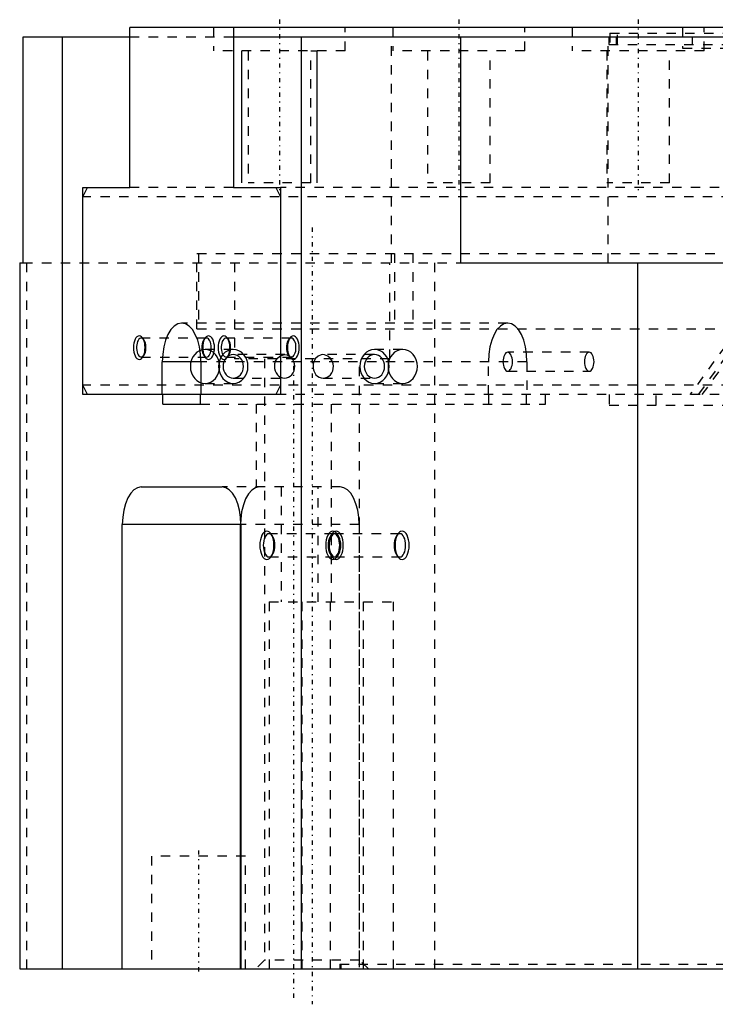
# Model space of a CAD drawing. Extents: x -109 to 109, y -4 to 101.
# Tile 1 of 2: x -109 to -35, y -4 to 101. Entities that reach past the tile are written whole.
import ezdxf

# ---------------------------------------------------------------- set-up
doc = ezdxf.new("R2010")
doc.units = 0
doc.linetypes.add('CENTER', pattern=[1.5, 0.45, -0.5, 0.05, -0.5])
doc.linetypes.add('DASHED', pattern=[2, 1, -1])
for name, color, linetype in [('AM_0', 7, 'CONTINUOUS'), ('AM_2', 5, 'CONTINUOUS'), ('AM_3', 6, 'DASHED'), ('AM_5', 3, 'CONTINUOUS'), ('AM_7', 4, 'CENTER')]:
    doc.layers.add(name, color=color, linetype=linetype)

msp = doc.modelspace()

# ---------------------------------------------------------------- linework, layer by layer
at = {"layer": 'AM_0'}
for p, q in [((-27.58, 100), (-97.3, 100)), ((-97.3, 83), (-97.3, 100)), ((-86.3, 100), (-86.3, 83)), ((-108.63, 99), (-97.3, 99)), ((-108.63, 75), (-108.63, 99)), ((-104.5, 99), (-104.5, 0)), ((-97.3, 83), (-97.3, 99)), ((-86.3, 99), (86.3, 99)), ((-86.3, 99), (-86.3, 83)), ((-79.1, 99), (-79.1, 0)), ((-62.13, 75), (-62.13, 99)), ((-102.3, 82), (-101.8, 83)), ((-102.3, 61), (-102.3, 83)), ((-102.3, 83), (-97.3, 83)), ((-101.8, 83), (-97.3, 83)), ((-86.3, 83), (-81.8, 83)), ((-86.3, 83), (-81.3, 83)), ((-81.8, 83), (-81.3, 82)), ((-81.3, 83), (-81.3, 61)), ((-102.3, 62), (-102.3, 82)), ((-81.3, 82), (-81.3, 62)), ((-109, 75), (-109, 0)), ((-109, 75), (-108.63, 75)), ((-62.13, 75), (62.13, 75)), ((-43.37, 75), (-43.37, 0)), ((-93.85, 61), (-93.85, 64.5)), ((-89.75, 64.5), (-89.75, 61)), ((-101.8, 61), (-102.3, 62)), ((-81.3, 62), (-81.8, 61)), ((-81.3, 61), (-102.3, 61)), ((-93.85, 61), (-101.8, 61)), ((-93.8, 60), (-93.8, 61)), ((-89.8, 60), (-89.8, 61)), ((-81.8, 61), (-89.75, 61)), ((-93.8, 60), (-89.8, 60)), ((-96.1, 51.2), (-87.5, 51.2)), ((-98.1, 0), (-98.1, 47.2)), ((-85.52, 47.78), (-85.54, 47.2)), ((-85.54, 0), (-85.54, 47.2)), ((-85.5, 47.2), (-85.5, 0)), ((-109, 0), (109, 0))]:
    msp.add_line(p, q, dxfattribs=at)
for points in [[(-89.75, 64.5), (-89.79, 65.3), (-89.9, 66.07), (-90.09, 66.78), (-90.35, 67.4), (-90.66, 67.91), (-91.01, 68.29), (-91.4, 68.52), (-91.8, 68.6), (-92.2, 68.52), (-92.58, 68.29), (-92.94, 67.91), (-93.25, 67.4), (-93.5, 66.78), (-93.69, 66.07), (-93.81, 65.3), (-93.85, 64.5)], [(-95.87, 66.9), (-95.96, 66.97), (-96.05, 67), (-96.15, 67), (-96.25, 66.96), (-96.33, 66.88), (-96.41, 66.77), (-96.48, 66.63), (-96.53, 66.47), (-96.57, 66.29), (-96.59, 66.1), (-96.59, 65.9), (-96.57, 65.71), (-96.53, 65.53), (-96.48, 65.37), (-96.41, 65.23), (-96.33, 65.12), (-96.25, 65.04), (-96.15, 65), (-96.05, 65), (-95.96, 65.03), (-95.87, 65.1)], [(-86.87, 66.9), (-86.96, 66.97), (-87.05, 67), (-87.15, 67), (-87.25, 66.96), (-87.33, 66.88), (-87.41, 66.77), (-87.48, 66.63), (-87.53, 66.47), (-87.57, 66.29), (-87.59, 66.1), (-87.59, 65.9), (-87.57, 65.71), (-87.53, 65.53), (-87.48, 65.37), (-87.41, 65.23), (-87.33, 65.12), (-87.25, 65.04), (-87.15, 65), (-87.05, 65), (-86.96, 65.03), (-86.87, 65.1)], [(-96.1, 51.2), (-96.49, 51.12), (-96.86, 50.9), (-97.21, 50.53), (-97.51, 50.03), (-97.76, 49.42), (-97.95, 48.73), (-98.06, 47.98), (-98.1, 47.2)], [(-85.5, 47.2), (-85.54, 47.98), (-85.65, 48.73), (-85.84, 49.42), (-86.08, 50.03), (-86.39, 50.53), (-86.73, 50.9), (-87.11, 51.12), (-87.5, 51.2)]]:
    msp.add_lwpolyline(points, dxfattribs=at)
for points in [[(-96.3, 64.75), (-96.18, 64.77), (-96.06, 64.85), (-95.95, 64.96), (-95.86, 65.12), (-95.78, 65.31), (-95.72, 65.52), (-95.69, 65.76), (-95.67, 66), (-95.69, 66.24), (-95.72, 66.48), (-95.78, 66.69), (-95.86, 66.88), (-95.95, 67.04), (-96.06, 67.15), (-96.18, 67.23), (-96.3, 67.25), (-96.42, 67.23), (-96.54, 67.15), (-96.65, 67.04), (-96.74, 66.88), (-96.82, 66.69), (-96.88, 66.48), (-96.91, 66.24), (-96.92, 66), (-96.91, 65.76), (-96.88, 65.52), (-96.82, 65.31), (-96.74, 65.12), (-96.65, 64.96), (-96.54, 64.85), (-96.42, 64.77)], [(-87.3, 64.75), (-87.18, 64.77), (-87.06, 64.85), (-86.95, 64.96), (-86.86, 65.12), (-86.78, 65.31), (-86.72, 65.52), (-86.69, 65.76), (-86.67, 66), (-86.69, 66.24), (-86.72, 66.48), (-86.78, 66.69), (-86.86, 66.88), (-86.95, 67.04), (-87.06, 67.15), (-87.18, 67.23), (-87.3, 67.25), (-87.42, 67.23), (-87.54, 67.15), (-87.65, 67.04), (-87.74, 66.88), (-87.82, 66.69), (-87.88, 66.48), (-87.91, 66.24), (-87.92, 66), (-87.91, 65.76), (-87.88, 65.52), (-87.82, 65.31), (-87.74, 65.12), (-87.65, 64.96), (-87.54, 64.85), (-87.42, 64.77)]]:
    msp.add_lwpolyline(points, close=True, dxfattribs=at)
at = {"layer": 'AM_2'}
for p, q in [((-89.75, 64.5), (-93.85, 64.5)), ((-85.54, 47.2), (-98.1, 47.2))]:
    msp.add_line(p, q, dxfattribs=at)
at = {"layer": 'AM_3'}
for p, q in [((-88.41, 100), (-88.41, 97.5)), ((-74.41, 97.5), (-74.41, 100)), ((-69.35, 100), (-69.35, 97.5)), ((-55.35, 97.5), (-55.35, 100)), ((-50.3, 100), (-50.3, 97.5)), ((-46.3, 99.4), (-46.3, 98.2)), ((-46.3, 99.4), (-27.58, 99.4)), ((-45.5, 98.2), (-45.5, 99.4)), ((-38.58, 100), (-38.58, 97.8)), ((-36.3, 97.5), (-36.3, 100)), ((-97.3, 99), (-86.3, 99)), ((-69.49, 75), (-69.49, 99)), ((-46.49, 75), (-46.49, 99)), ((-46.41, 99), (-46.41, 98.2)), ((-45.61, 98.2), (-45.61, 99)), ((-37.54, 98.2), (-37.54, 99)), ((-74.41, 97.5), (-88.41, 97.5)), ((-84.73, 97.5), (-84.73, 83.5)), ((-78.08, 83.5), (-78.08, 97.5)), ((-55.35, 97.5), (-69.35, 97.5)), ((-65.68, 97.5), (-65.68, 83.5)), ((-59.03, 83.5), (-59.03, 97.5)), ((-36.3, 97.5), (-50.3, 97.5)), ((-46.62, 97.5), (-46.62, 83.5)), ((-46.41, 98.2), (46.41, 98.2)), ((-39.98, 83.5), (-39.98, 97.5)), ((-38.58, 97.8), (-1.43, 97.8)), ((-10.43, 97.47), (-36.93, 61)), ((-11.73, 96.87), (-37.8, 61)), ((-36.5, 61), (-10.43, 96.87)), ((-86.3, 83), (-97.3, 83)), ((-86.3, 83), (-97.3, 83)), ((-78.08, 83.5), (-84.73, 83.5)), ((81.3, 83), (-81.3, 83)), ((-59.03, 83.5), (-65.68, 83.5)), ((-39.98, 83.5), (-46.62, 83.5)), ((-11.43, 82), (-102.3, 82)), ((-90.17, 76), (-11.43, 76)), ((-90.17, 68), (-90.17, 76)), ((-90.02, 76), (-90.02, 68)), ((-69.17, 76), (-69.17, 68)), ((-67.22, 76), (-67.22, 68)), ((-108.63, 75), (-62.13, 75)), ((-108.29, 75), (-108.29, 0)), ((-86.19, 75), (-86.19, 64.8)), ((-69.69, 64.8), (-69.69, 75)), ((-64.92, 75), (-64.92, 0)), ((-57.16, 68.6), (-91.8, 68.6)), ((-90.17, 68), (-11.43, 68)), ((-89.15, 67.01), (-96.09, 67.01)), ((-95.8, 66.82), (-95.94, 67.02)), ((-89.3, 67.02), (-89.44, 66.82)), ((-80.15, 67.01), (-87.09, 67.01)), ((-86.8, 66.82), (-86.94, 67.02)), ((-80.3, 67.02), (-80.44, 66.82)), ((-96.09, 64.99), (-89.15, 64.99)), ((-95.94, 64.98), (-95.8, 65.18)), ((-89.44, 65.18), (-89.3, 64.98)), ((-86.31, 65.8), (-89.31, 65.8)), ((-87.09, 64.99), (-80.15, 64.99)), ((-86.94, 64.98), (-86.8, 65.18)), ((-80.83, 65.25), (-86.31, 65.25)), ((-80.44, 65.18), (-80.3, 64.98)), ((-71.31, 65.25), (-76.79, 65.25)), ((-68.31, 65.8), (-71.31, 65.8)), ((-48.5, 65.51), (-57.16, 65.51)), ((-55.11, 64.5), (-89.75, 64.5)), ((-69.69, 64.8), (-86.19, 64.8)), ((-83, 64.8), (-83, 0.95)), ((-72.89, 0.95), (-72.89, 64.8)), ((-59.21, 61), (-59.21, 64.5)), ((-55.11, 64.5), (-55.11, 61)), ((-86.31, 62.75), (-80.86, 62.75)), ((-76.76, 62.75), (-71.31, 62.75)), ((-57.16, 63.49), (-48.5, 63.49)), ((-11.43, 62), (-102.3, 62)), ((-89.31, 62.2), (-86.31, 62.2)), ((-71.31, 62.2), (-68.31, 62.2)), ((81.3, 61), (-81.3, 61)), ((-59.16, 60), (-59.16, 61)), ((-55.16, 60), (-55.16, 61)), ((-53.16, 60), (-53.16, 61)), ((-46.37, 61), (-46.37, 59.9)), ((-41.37, 59.9), (-41.37, 61)), ((-89.8, 60), (-53.16, 60)), ((-83.89, 60), (-83.89, 51.2)), ((-75.89, 39), (-75.89, 60)), ((-46.37, 59.9), (46.37, 59.9)), ((-74.94, 51.2), (-87.5, 51.2)), ((-81.21, 51.2), (-81.21, 39)), ((-77.28, 39), (-77.28, 51.2)), ((-72.94, 47.2), (-85.5, 47.2)), ((-72.94, 47.2), (-72.94, 0)), ((-75.61, 46.23), (-82.51, 46.23)), ((-82.15, 46), (-82.31, 46.22)), ((-75.81, 46.22), (-75.97, 46)), ((-68.61, 46.23), (-75.51, 46.23)), ((-75.15, 46), (-75.31, 46.22)), ((-68.81, 46.22), (-68.97, 46)), ((-82.31, 43.78), (-82.15, 44)), ((-75.97, 44), (-75.81, 43.78)), ((-75.31, 43.78), (-75.15, 44)), ((-68.97, 44), (-68.81, 43.78)), ((-82.51, 43.77), (-75.61, 43.77)), ((-75.51, 43.77), (-68.61, 43.77)), ((-82.49, 39), (-82.49, 0)), ((-82.49, 39), (-69.28, 39)), ((-79.03, 39), (-79.03, 0)), ((-75.99, 0), (-75.99, 39)), ((-72.53, 39), (-72.53, 0)), ((-69.28, 0), (-69.28, 39)), ((-95, 12), (-95, 0)), ((-85, 12), (-95, 12)), ((-85, 0), (-85, 12)), ((-83, 0.95), (-83.94, 0)), ((-72.89, 0.95), (-83, 0.95)), ((-75, 0.5), (-75, 0)), ((-75, 0.5), (75, 0.5)), ((-74.9, 0.5), (-74.9, 0)), ((-71.94, 0), (-72.89, 0.95))]:
    msp.add_line(p, q, dxfattribs=at)
for points in [[(-55.11, 64.5), (-55.15, 65.3), (-55.26, 66.07), (-55.45, 66.78), (-55.71, 67.4), (-56.02, 67.91), (-56.37, 68.29), (-56.76, 68.52), (-57.16, 68.6), (-57.56, 68.52), (-57.94, 68.29), (-58.3, 67.91), (-58.61, 67.4), (-58.86, 66.78), (-59.05, 66.07), (-59.17, 65.3), (-59.21, 64.5)], [(-95.87, 65.1), (-95.78, 65.2), (-95.71, 65.34), (-95.65, 65.51), (-95.61, 65.7), (-95.59, 65.9), (-95.59, 66.1), (-95.61, 66.3), (-95.65, 66.49), (-95.71, 66.66), (-95.78, 66.8), (-95.87, 66.9)], [(-86.87, 65.1), (-86.78, 65.2), (-86.71, 65.34), (-86.65, 65.51), (-86.61, 65.7), (-86.59, 65.9), (-86.59, 66.1), (-86.61, 66.3), (-86.65, 66.49), (-86.71, 66.66), (-86.78, 66.8), (-86.87, 66.9)], [(-81.85, 64.5), (-81.92, 64.26), (-81.94, 64.02), (-81.92, 63.77), (-81.86, 63.53), (-81.76, 63.32), (-81.63, 63.12), (-81.46, 62.96), (-81.28, 62.85), (-81.07, 62.77), (-80.86, 62.75), (-80.65, 62.77), (-80.44, 62.85), (-80.25, 62.96), (-80.09, 63.12), (-79.95, 63.32), (-79.85, 63.53), (-79.79, 63.77), (-79.78, 64.02), (-79.8, 64.26), (-79.87, 64.5)], [(-77.75, 64.5), (-77.82, 64.26), (-77.84, 64.02), (-77.82, 63.77), (-77.76, 63.53), (-77.66, 63.32), (-77.53, 63.12), (-77.36, 62.96), (-77.18, 62.85), (-76.97, 62.77), (-76.76, 62.75), (-76.55, 62.77), (-76.34, 62.85), (-76.15, 62.96), (-75.99, 63.12), (-75.85, 63.32), (-75.75, 63.53), (-75.69, 63.77), (-75.68, 64.02), (-75.7, 64.26), (-75.77, 64.5)], [(-83.54, 51.2), (-83.95, 51.12), (-84.33, 50.87), (-84.69, 50.48), (-85, 49.95), (-85.24, 49.3), (-85.42, 48.57), (-85.52, 47.78)], [(-72.94, 47.2), (-72.98, 47.98), (-73.09, 48.73), (-73.28, 49.42), (-73.53, 50.03), (-73.83, 50.53), (-74.18, 50.9), (-74.55, 51.12), (-74.94, 51.2)]]:
    msp.add_lwpolyline(points, dxfattribs=at)
for points in [[(-89.15, 64.99), (-89.05, 65.01), (-88.96, 65.07), (-88.87, 65.16), (-88.79, 65.29), (-88.73, 65.44), (-88.68, 65.61), (-88.65, 65.8), (-88.65, 66), (-88.65, 66.2), (-88.68, 66.39), (-88.73, 66.56), (-88.79, 66.71), (-88.87, 66.84), (-88.96, 66.93), (-89.05, 66.99), (-89.15, 67.01), (-89.25, 66.99), (-89.34, 66.93), (-89.43, 66.84), (-89.5, 66.71), (-89.57, 66.56), (-89.61, 66.39), (-89.64, 66.2), (-89.65, 66), (-89.64, 65.8), (-89.61, 65.61), (-89.57, 65.44), (-89.5, 65.29), (-89.43, 65.16), (-89.34, 65.07), (-89.25, 65.01)], [(-88.94, 64.75), (-88.82, 64.77), (-88.7, 64.85), (-88.59, 64.96), (-88.5, 65.12), (-88.42, 65.31), (-88.36, 65.52), (-88.32, 65.76), (-88.31, 66), (-88.32, 66.24), (-88.36, 66.48), (-88.42, 66.69), (-88.5, 66.88), (-88.59, 67.04), (-88.7, 67.15), (-88.82, 67.23), (-88.94, 67.25), (-89.06, 67.23), (-89.18, 67.15), (-89.28, 67.04), (-89.38, 66.88), (-89.46, 66.69), (-89.51, 66.48), (-89.55, 66.24), (-89.56, 66), (-89.55, 65.76), (-89.51, 65.52), (-89.46, 65.31), (-89.38, 65.12), (-89.28, 64.96), (-89.18, 64.85), (-89.06, 64.77)], [(-80.15, 64.99), (-80.05, 65.01), (-79.96, 65.07), (-79.87, 65.16), (-79.79, 65.29), (-79.73, 65.44), (-79.68, 65.61), (-79.65, 65.8), (-79.65, 66), (-79.65, 66.2), (-79.68, 66.39), (-79.73, 66.56), (-79.79, 66.71), (-79.87, 66.84), (-79.96, 66.93), (-80.05, 66.99), (-80.15, 67.01), (-80.25, 66.99), (-80.34, 66.93), (-80.43, 66.84), (-80.5, 66.71), (-80.57, 66.56), (-80.61, 66.39), (-80.64, 66.2), (-80.65, 66), (-80.64, 65.8), (-80.61, 65.61), (-80.57, 65.44), (-80.5, 65.29), (-80.43, 65.16), (-80.34, 65.07), (-80.25, 65.01)], [(-79.94, 64.75), (-79.82, 64.77), (-79.7, 64.85), (-79.59, 64.96), (-79.5, 65.12), (-79.42, 65.31), (-79.36, 65.52), (-79.32, 65.76), (-79.31, 66), (-79.32, 66.24), (-79.36, 66.48), (-79.42, 66.69), (-79.5, 66.88), (-79.59, 67.04), (-79.7, 67.15), (-79.82, 67.23), (-79.94, 67.25), (-80.06, 67.23), (-80.18, 67.15), (-80.28, 67.04), (-80.38, 66.88), (-80.46, 66.69), (-80.51, 66.48), (-80.55, 66.24), (-80.56, 66), (-80.55, 65.76), (-80.51, 65.52), (-80.46, 65.31), (-80.38, 65.12), (-80.28, 64.96), (-80.18, 64.85), (-80.06, 64.77)], [(-89.31, 65.8), (-89.61, 65.77), (-89.9, 65.66), (-90.17, 65.5), (-90.41, 65.27), (-90.6, 65), (-90.75, 64.69), (-90.84, 64.35), (-90.87, 64), (-90.84, 63.65), (-90.75, 63.31), (-90.6, 63), (-90.41, 62.73), (-90.17, 62.5), (-89.9, 62.34), (-89.61, 62.23), (-89.31, 62.2), (-89, 62.23), (-88.71, 62.34), (-88.44, 62.5), (-88.21, 62.73), (-88.01, 63), (-87.87, 63.31), (-87.78, 63.65), (-87.75, 64), (-87.78, 64.35), (-87.87, 64.69), (-88.01, 65), (-88.21, 65.27), (-88.44, 65.5), (-88.71, 65.66), (-89, 65.77)], [(-86.31, 65.8), (-86.61, 65.77), (-86.9, 65.66), (-87.17, 65.5), (-87.41, 65.27), (-87.6, 65), (-87.75, 64.69), (-87.84, 64.35), (-87.87, 64), (-87.84, 63.65), (-87.75, 63.31), (-87.6, 63), (-87.41, 62.73), (-87.17, 62.5), (-86.9, 62.34), (-86.61, 62.23), (-86.31, 62.2), (-86, 62.23), (-85.71, 62.34), (-85.44, 62.5), (-85.21, 62.73), (-85.01, 63), (-84.87, 63.31), (-84.78, 63.65), (-84.75, 64), (-84.78, 64.35), (-84.87, 64.69), (-85.01, 65), (-85.21, 65.27), (-85.44, 65.5), (-85.71, 65.66), (-86, 65.77)], [(-86.31, 65.25), (-86.52, 65.23), (-86.72, 65.15), (-86.91, 65.04), (-87.07, 64.88), (-87.21, 64.69), (-87.31, 64.48), (-87.37, 64.24), (-87.39, 64), (-87.37, 63.76), (-87.31, 63.52), (-87.21, 63.31), (-87.07, 63.12), (-86.91, 62.96), (-86.72, 62.85), (-86.52, 62.77), (-86.31, 62.75), (-86.1, 62.77), (-85.89, 62.85), (-85.71, 62.96), (-85.54, 63.12), (-85.41, 63.31), (-85.31, 63.52), (-85.25, 63.76), (-85.23, 64), (-85.25, 64.24), (-85.31, 64.48), (-85.41, 64.69), (-85.54, 64.88), (-85.71, 65.04), (-85.89, 65.15), (-86.1, 65.23)], [(-71.31, 65.8), (-71.61, 65.77), (-71.9, 65.66), (-72.17, 65.5), (-72.41, 65.27), (-72.6, 65), (-72.75, 64.69), (-72.84, 64.35), (-72.87, 64), (-72.84, 63.65), (-72.75, 63.31), (-72.6, 63), (-72.41, 62.73), (-72.17, 62.5), (-71.9, 62.34), (-71.61, 62.23), (-71.31, 62.2), (-71, 62.23), (-70.71, 62.34), (-70.44, 62.5), (-70.21, 62.73), (-70.01, 63), (-69.87, 63.31), (-69.78, 63.65), (-69.75, 64), (-69.78, 64.35), (-69.87, 64.69), (-70.01, 65), (-70.21, 65.27), (-70.44, 65.5), (-70.71, 65.66), (-71, 65.77)], [(-71.31, 65.25), (-71.52, 65.23), (-71.72, 65.15), (-71.91, 65.04), (-72.07, 64.88), (-72.21, 64.69), (-72.31, 64.48), (-72.37, 64.24), (-72.39, 64), (-72.37, 63.76), (-72.31, 63.52), (-72.21, 63.31), (-72.07, 63.12), (-71.91, 62.96), (-71.72, 62.85), (-71.52, 62.77), (-71.31, 62.75), (-71.1, 62.77), (-70.89, 62.85), (-70.71, 62.96), (-70.54, 63.12), (-70.41, 63.31), (-70.31, 63.52), (-70.25, 63.76), (-70.23, 64), (-70.25, 64.24), (-70.31, 64.48), (-70.41, 64.69), (-70.54, 64.88), (-70.71, 65.04), (-70.89, 65.15), (-71.1, 65.23)], [(-68.31, 65.8), (-68.61, 65.77), (-68.9, 65.66), (-69.17, 65.5), (-69.41, 65.27), (-69.6, 65), (-69.75, 64.69), (-69.84, 64.35), (-69.87, 64), (-69.84, 63.65), (-69.75, 63.31), (-69.6, 63), (-69.41, 62.73), (-69.17, 62.5), (-68.9, 62.34), (-68.61, 62.23), (-68.31, 62.2), (-68, 62.23), (-67.71, 62.34), (-67.44, 62.5), (-67.21, 62.73), (-67.01, 63), (-66.87, 63.31), (-66.78, 63.65), (-66.75, 64), (-66.78, 64.35), (-66.87, 64.69), (-67.01, 65), (-67.21, 65.27), (-67.44, 65.5), (-67.71, 65.66), (-68, 65.77)], [(-57.16, 65.51), (-57.26, 65.49), (-57.35, 65.43), (-57.44, 65.34), (-57.51, 65.21), (-57.58, 65.06), (-57.62, 64.89), (-57.65, 64.7), (-57.66, 64.5), (-57.65, 64.3), (-57.62, 64.11), (-57.58, 63.94), (-57.51, 63.79), (-57.44, 63.66), (-57.35, 63.57), (-57.26, 63.51), (-57.16, 63.49), (-57.06, 63.51), (-56.97, 63.57), (-56.88, 63.66), (-56.8, 63.79), (-56.74, 63.94), (-56.69, 64.11), (-56.66, 64.3), (-56.65, 64.5), (-56.66, 64.7), (-56.69, 64.89), (-56.74, 65.06), (-56.8, 65.21), (-56.88, 65.34), (-56.97, 65.43), (-57.06, 65.49)], [(-48.5, 63.49), (-48.4, 63.51), (-48.3, 63.57), (-48.22, 63.66), (-48.14, 63.79), (-48.08, 63.94), (-48.03, 64.11), (-48, 64.3), (-47.99, 64.5), (-48, 64.7), (-48.03, 64.89), (-48.08, 65.06), (-48.14, 65.21), (-48.22, 65.34), (-48.3, 65.43), (-48.4, 65.49), (-48.5, 65.51), (-48.6, 65.49), (-48.69, 65.43), (-48.78, 65.34), (-48.85, 65.21), (-48.92, 65.06), (-48.96, 64.89), (-48.99, 64.7), (-49, 64.5), (-48.99, 64.3), (-48.96, 64.11), (-48.92, 63.94), (-48.85, 63.79), (-48.78, 63.66), (-48.69, 63.57), (-48.6, 63.51)], [(-82.74, 43.5), (-82.6, 43.53), (-82.45, 43.61), (-82.32, 43.75), (-82.21, 43.94), (-82.12, 44.17), (-82.05, 44.43), (-82.01, 44.71), (-81.99, 45), (-82.01, 45.29), (-82.05, 45.57), (-82.12, 45.83), (-82.21, 46.06), (-82.32, 46.25), (-82.45, 46.39), (-82.6, 46.47), (-82.74, 46.5), (-82.89, 46.47), (-83.03, 46.39), (-83.16, 46.25), (-83.27, 46.06), (-83.36, 45.83), (-83.43, 45.57), (-83.48, 45.29), (-83.49, 45), (-83.48, 44.71), (-83.43, 44.43), (-83.36, 44.17), (-83.27, 43.94), (-83.16, 43.75), (-83.03, 43.61), (-82.89, 43.53)], [(-82.51, 43.77), (-82.39, 43.79), (-82.27, 43.86), (-82.17, 43.98), (-82.07, 44.13), (-82, 44.32), (-81.94, 44.53), (-81.9, 44.76), (-81.89, 45), (-81.9, 45.24), (-81.94, 45.47), (-82, 45.68), (-82.07, 45.87), (-82.17, 46.02), (-82.27, 46.14), (-82.39, 46.21), (-82.51, 46.23), (-82.63, 46.21), (-82.74, 46.14), (-82.85, 46.02), (-82.94, 45.87), (-83.02, 45.68), (-83.08, 45.47), (-83.11, 45.24), (-83.12, 45), (-83.11, 44.76), (-83.08, 44.53), (-83.02, 44.32), (-82.94, 44.13), (-82.85, 43.98), (-82.74, 43.86), (-82.63, 43.79)], [(-75.74, 43.5), (-75.6, 43.53), (-75.45, 43.61), (-75.32, 43.75), (-75.21, 43.94), (-75.12, 44.17), (-75.05, 44.43), (-75.01, 44.71), (-74.99, 45), (-75.01, 45.29), (-75.05, 45.57), (-75.12, 45.83), (-75.21, 46.06), (-75.32, 46.25), (-75.45, 46.39), (-75.6, 46.47), (-75.74, 46.5), (-75.89, 46.47), (-76.03, 46.39), (-76.16, 46.25), (-76.27, 46.06), (-76.36, 45.83), (-76.43, 45.57), (-76.48, 45.29), (-76.49, 45), (-76.48, 44.71), (-76.43, 44.43), (-76.36, 44.17), (-76.27, 43.94), (-76.16, 43.75), (-76.03, 43.61), (-75.89, 43.53)], [(-75.61, 43.77), (-75.49, 43.79), (-75.38, 43.86), (-75.27, 43.98), (-75.18, 44.13), (-75.1, 44.32), (-75.05, 44.53), (-75.01, 44.76), (-75, 45), (-75.01, 45.24), (-75.05, 45.47), (-75.1, 45.68), (-75.18, 45.87), (-75.27, 46.02), (-75.38, 46.14), (-75.49, 46.21), (-75.61, 46.23), (-75.73, 46.21), (-75.85, 46.14), (-75.96, 46.02), (-76.05, 45.87), (-76.13, 45.68), (-76.18, 45.47), (-76.22, 45.24), (-76.23, 45), (-76.22, 44.76), (-76.18, 44.53), (-76.13, 44.32), (-76.05, 44.13), (-75.96, 43.98), (-75.85, 43.86), (-75.73, 43.79)], [(-75.38, 43.5), (-75.23, 43.53), (-75.09, 43.61), (-74.96, 43.75), (-74.85, 43.94), (-74.76, 44.17), (-74.69, 44.43), (-74.64, 44.71), (-74.63, 45), (-74.64, 45.29), (-74.69, 45.57), (-74.76, 45.83), (-74.85, 46.06), (-74.96, 46.25), (-75.09, 46.39), (-75.23, 46.47), (-75.38, 46.5), (-75.53, 46.47), (-75.67, 46.39), (-75.8, 46.25), (-75.91, 46.06), (-76, 45.83), (-76.07, 45.57), (-76.12, 45.29), (-76.13, 45), (-76.12, 44.71), (-76.07, 44.43), (-76, 44.17), (-75.91, 43.94), (-75.8, 43.75), (-75.67, 43.61), (-75.53, 43.53)], [(-75.51, 43.77), (-75.39, 43.79), (-75.27, 43.86), (-75.17, 43.98), (-75.07, 44.13), (-75, 44.32), (-74.94, 44.53), (-74.9, 44.76), (-74.89, 45), (-74.9, 45.24), (-74.94, 45.47), (-75, 45.68), (-75.07, 45.87), (-75.17, 46.02), (-75.27, 46.14), (-75.39, 46.21), (-75.51, 46.23), (-75.63, 46.21), (-75.74, 46.14), (-75.85, 46.02), (-75.94, 45.87), (-76.02, 45.68), (-76.08, 45.47), (-76.11, 45.24), (-76.12, 45), (-76.11, 44.76), (-76.08, 44.53), (-76.02, 44.32), (-75.94, 44.13), (-75.85, 43.98), (-75.74, 43.86), (-75.63, 43.79)], [(-68.61, 43.77), (-68.49, 43.79), (-68.38, 43.86), (-68.27, 43.98), (-68.18, 44.13), (-68.1, 44.32), (-68.05, 44.53), (-68.01, 44.76), (-68, 45), (-68.01, 45.24), (-68.05, 45.47), (-68.1, 45.68), (-68.18, 45.87), (-68.27, 46.02), (-68.38, 46.14), (-68.49, 46.21), (-68.61, 46.23), (-68.73, 46.21), (-68.85, 46.14), (-68.96, 46.02), (-69.05, 45.87), (-69.13, 45.68), (-69.18, 45.47), (-69.22, 45.24), (-69.23, 45), (-69.22, 44.76), (-69.18, 44.53), (-69.13, 44.32), (-69.05, 44.13), (-68.96, 43.98), (-68.85, 43.86), (-68.73, 43.79)], [(-68.38, 43.5), (-68.23, 43.53), (-68.09, 43.61), (-67.96, 43.75), (-67.85, 43.94), (-67.76, 44.17), (-67.69, 44.43), (-67.64, 44.71), (-67.63, 45), (-67.64, 45.29), (-67.69, 45.57), (-67.76, 45.83), (-67.85, 46.06), (-67.96, 46.25), (-68.09, 46.39), (-68.23, 46.47), (-68.38, 46.5), (-68.53, 46.47), (-68.67, 46.39), (-68.8, 46.25), (-68.91, 46.06), (-69, 45.83), (-69.07, 45.57), (-69.12, 45.29), (-69.13, 45), (-69.12, 44.71), (-69.07, 44.43), (-69, 44.17), (-68.91, 43.94), (-68.8, 43.75), (-68.67, 43.61), (-68.53, 43.53)]]:
    msp.add_lwpolyline(points, close=True, dxfattribs=at)
for points in [[(-81.85, 64.5, 0), (-81.65, 64.85, 0), (-81.35, 65.1, 0), (-81.3, 65.13, 0)], [(-81.3, 65.13, 0), (-80.99, 65.24, 0), (-80.82, 65.25, 0)], [(-80.82, 65.25, 0), (-80.63, 65.23, 0), (-80.39, 65.14, 0)], [(-80.23, 65.04, 0), (-80.04, 64.83, 0), (-79.87, 64.5, 0)], [(-76.79, 65.25, 0), (-76.99, 65.23, 0), (-77.31, 65.09, 0), (-77.58, 64.83, 0), (-77.75, 64.5, 0)], [(-75.77, 64.5, 0), (-75.97, 64.85, 0), (-76.27, 65.1, 0), (-76.63, 65.24, 0), (-76.79, 65.25, 0)]]:
    msp.add_polyline3d(points, dxfattribs=at)
at = {"layer": 'AM_5'}
for p, q in [((-85.41, 83.5), (-85.41, 97.5)), ((-84.73, 97.5), (-85.41, 97.5)), ((-78.08, 97.5), (-77.41, 97.5)), ((-77.41, 83.5), (-77.41, 97.5))]:
    msp.add_line(p, q, dxfattribs=at)
at = {"layer": 'AM_7'}
for p, q in [((-81.41, 100.83), (-81.41, 82.67)), ((-62.35, 100.83), (-62.35, 82.67)), ((-43.3, 100.83), (-43.3, 82.67)), ((-77.94, 78.75), (-77.94, -3.75)), ((-79.89, -3.05), (-79.89, 64.05)), ((-90, 12.6), (-90, -0.6))]:
    msp.add_line(p, q, dxfattribs=at)

doc.saveas('drawing.dxf')
